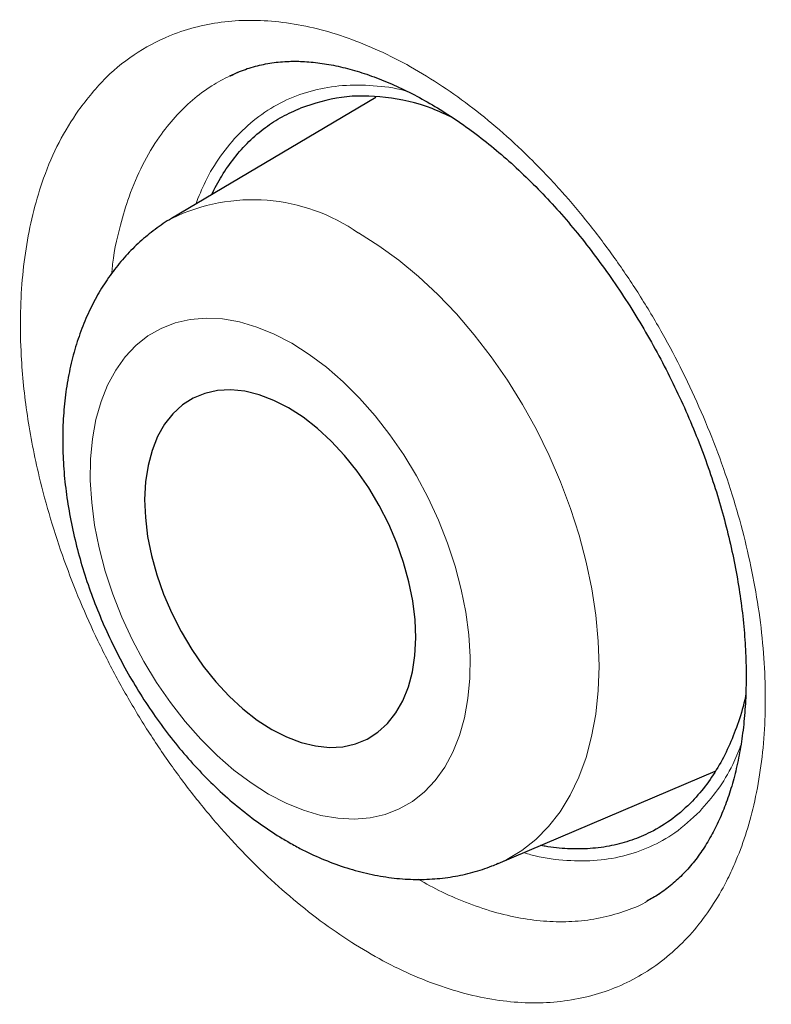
# Model space of a CAD drawing. Header units: millimetres. Extents: x 8 to 947, y 12 to 926.
# Tile 67 of 159: x 885.24 to 887.65, y 304.07 to 307.22. Entities that reach past the tile are written whole.
import ezdxf

# ---------------------------------------------------------------- set-up
doc = ezdxf.new("R2010")
doc.units = ezdxf.units.MM

msp = doc.modelspace()

# ---------------------------------------------------------------- linework, layer by layer
at = {"color": 7, "linetype": 'Continuous', "lineweight": 30}
for p, q in [((885.9125, 307.0418), (885.9145, 307.043)), ((885.9409, 307.0542), (885.9126, 307.0412)), ((886.3801, 306.9726), (885.7262, 306.5853)), ((886.7718, 304.5196), (887.468, 304.8158)), ((887.2501, 304.4002), (887.2893, 304.4224))]:
    msp.add_line(p, q, dxfattribs=at)
at = {"color": 8, "linetype": 'Continuous', "lineweight": 0}
msp.add_line((885.9145, 307.043), (885.9208, 307.0464), dxfattribs=at)
at = {"color": 8, "linetype": 'Continuous', "lineweight": 0, "flags": 128}
for points in [[(886.325, 306.5387), (886.3899, 306.498), (886.4541, 306.4515), (886.5172, 306.3993), (886.5787, 306.3419), (886.6383, 306.2796), (886.6956, 306.2127), (886.7503, 306.1418), (886.8019, 306.0672), (886.8502, 305.9895), (886.8949, 305.909), (886.9356, 305.8264), (886.9722, 305.7421), (887.0044, 305.6568), (887.0319, 305.5708), (887.0547, 305.4848), (887.0725, 305.3993), (887.0853, 305.3149), (887.0929, 305.2321), (887.0954, 305.1513), (887.0927, 305.0732), (887.0848, 304.9982), (887.0718, 304.9268), (887.0538, 304.8594), (887.0308, 304.7964), (887.003, 304.7384), (886.9707, 304.6855), (886.9339, 304.6383), (886.893, 304.5969), (886.8482, 304.5616), (886.7997, 304.5326), (886.7718, 304.5196)], [(886.0366, 304.7422), (886.0928, 304.7129), (886.1489, 304.6901), (886.2043, 304.6738), (886.2586, 304.6643), (886.3113, 304.6616), (886.362, 304.6657), (886.4102, 304.6766), (886.4556, 304.6943), (886.4977, 304.7185), (886.5362, 304.7491), (886.5707, 304.7858), (886.601, 304.8283), (886.6269, 304.8762), (886.648, 304.9291), (886.6642, 304.9866), (886.6753, 305.0481), (886.6814, 305.1132), (886.6822, 305.1813), (886.6779, 305.2518), (886.6684, 305.3241), (886.6538, 305.3975), (886.6343, 305.4716), (886.61, 305.5456), (886.5812, 305.6189), (886.548, 305.6909), (886.5108, 305.7609), (886.4698, 305.8284), (886.4255, 305.8928), (886.3781, 305.9535), (886.3282, 306.0101), (886.2761, 306.0619), (886.2223, 306.1087), (886.1672, 306.15), (886.1113, 306.1854), (886.0551, 306.2147), (885.9991, 306.2376), (885.9437, 306.2539), (885.8894, 306.2634), (885.8367, 306.2661), (885.786, 306.2619), (885.7377, 306.251), (885.6924, 306.2333), (885.6503, 306.2091), (885.6118, 306.1785), (885.5772, 306.1418), (885.5469, 306.0994), (885.5211, 306.0515), (885.5, 305.9986), (885.4838, 305.9411), (885.4726, 305.8795), (885.4666, 305.8145), (885.4657, 305.7464), (885.4701, 305.6759), (885.4795, 305.6036), (885.4941, 305.5301), (885.5136, 305.456), (885.5379, 305.3821), (885.5668, 305.3088), (885.5999, 305.2368), (885.6372, 305.1668), (885.6781, 305.0993), (885.7225, 305.0349), (885.7698, 304.9741), (885.8197, 304.9176), (885.8718, 304.8657), (885.9257, 304.8189), (885.9807, 304.7776), (886.0366, 304.7422)]]:
    msp.add_lwpolyline(points, dxfattribs=at)
at = {"color": 7, "linetype": 'Continuous', "lineweight": 30, "flags": 128}
msp.add_lwpolyline([(886.0473, 304.9489), (886.0943, 304.9249), (886.1411, 304.9071), (886.1871, 304.896), (886.2318, 304.8914), (886.2746, 304.8936), (886.315, 304.9025), (886.3527, 304.9179), (886.387, 304.9398), (886.4177, 304.9678), (886.4444, 305.0016), (886.4667, 305.0408), (886.4845, 305.085), (886.4974, 305.1336), (886.5053, 305.1861), (886.5082, 305.2419), (886.506, 305.3002), (886.4987, 305.3605), (886.4865, 305.422), (886.4694, 305.484), (886.4477, 305.5457), (886.4216, 305.6065), (886.3914, 305.6656), (886.3575, 305.7223), (886.3203, 305.776), (886.2801, 305.8261), (886.2376, 305.8719), (886.1932, 305.9129), (886.1473, 305.9487), (886.1006, 305.9788), (886.0536, 306.0028), (886.0068, 306.0205), (885.9608, 306.0317), (885.9162, 306.0362), (885.8734, 306.034), (885.8329, 306.0252), (885.7953, 306.0097), (885.7609, 305.9879), (885.7302, 305.9599), (885.7035, 305.9261), (885.6812, 305.8869), (885.6635, 305.8427), (885.6506, 305.794), (885.6426, 305.7415), (885.6397, 305.6858), (885.642, 305.6274), (885.6492, 305.5672), (885.6615, 305.5057), (885.6786, 305.4437), (885.7003, 305.3819), (885.7264, 305.3212), (885.7566, 305.2621), (885.7905, 305.2053), (885.8277, 305.1516), (885.8678, 305.1015), (885.9103, 305.0557), (885.9548, 305.0147), (886.0006, 304.979), (886.0473, 304.9489)], dxfattribs=at)
at = {"color": 8, "linetype": 'Continuous', "lineweight": 0}
msp.add_arc((885.986, 306.0535), 0.5918, 55.0595, 116.0022, dxfattribs=at)
at = {"color": 7, "linetype": 'Continuous', "lineweight": 30}
for points, knots in [([(880.6737, 315.8151), (880.6066, 315.8057), (880.47, 315.7865), (880.2668, 315.7501), (880.0634, 315.7077), (879.8623, 315.6594), (879.6641, 315.6053), (879.4691, 315.5455), (879.2776, 315.48), (879.0894, 315.409), (878.9045, 315.3324), (878.7229, 315.2501), (878.5445, 315.1623), (878.3693, 315.0688), (878.1972, 314.9698), (878.0283, 314.8651), (877.8626, 314.7548), (877.7, 314.6388), (877.5407, 314.5173), (877.3848, 314.3903), (877.2325, 314.258), (877.0835, 314.12), (876.9379, 313.9765), (876.7957, 313.8276), (876.6572, 313.6733), (876.5224, 313.5139), (876.3916, 313.3494), (876.2647, 313.18), (876.1421, 313.0058), (876.0237, 312.8271), (875.9097, 312.644), (875.8001, 312.4565), (875.6946, 312.2645), (875.5934, 312.0677), (875.4963, 311.8664), (875.4035, 311.6605), (875.3149, 311.4501), (875.2307, 311.2353), (875.1507, 311.0161), (875.0751, 310.7925), (875.0039, 310.5648), (874.9371, 310.3328), (874.8748, 310.0968), (874.817, 309.8573), (874.7638, 309.614), (874.7152, 309.367), (874.6709, 309.1155), (874.6311, 308.86), (874.5959, 308.6007), (874.5652, 308.3379), (874.5392, 308.0721), (874.5179, 307.8037), (874.5012, 307.5329), (874.4892, 307.2603), (874.4819, 306.986), (874.4793, 306.7105), (874.4813, 306.4319), (874.4878, 306.15), (874.499, 305.8644), (874.5148, 305.5767), (874.5352, 305.2868), (874.5602, 304.9948), (874.5898, 304.7007), (874.624, 304.4044), (874.6628, 304.1061), (874.7063, 303.8056), (874.7543, 303.5031), (874.807, 303.1985), (874.8641, 302.8925), (874.9256, 302.5858), (874.9914, 302.2789), (875.0614, 301.9718), (875.1356, 301.6645), (875.2141, 301.3568), (875.2968, 301.0487), (875.3838, 300.7401), (875.4751, 300.4311), (875.5706, 300.1215), (875.6705, 299.8113), (875.7746, 299.5005), (875.883, 299.1893), (875.9954, 298.8785), (876.1119, 298.5679), (876.2324, 298.2573), (876.3573, 297.9461), (876.4865, 297.6345), (876.6198, 297.3231), (876.7569, 297.0121), (876.8979, 296.702), (877.0424, 296.3933), (877.1902, 296.0864), (877.3412, 295.7816), (877.4952, 295.4792), (877.6524, 295.1789), (877.8131, 294.8799), (877.9776, 294.5819), (878.1454, 294.2855), (878.3165, 293.991), (878.4909, 293.6984), (878.6684, 293.4077), (878.8492, 293.119), (879.0333, 292.8321), (879.2208, 292.5468), (879.4114, 292.2635), (879.6048, 291.9829), (879.8005, 291.7057), (879.9991, 291.4308), (880.2006, 291.1584), (880.4049, 290.8886), (880.6111, 290.6226), (880.8193, 290.3604), (881.0294, 290.1018), (881.2415, 289.8469), (881.4557, 289.5957), (881.6719, 289.3479), (881.8902, 289.1038), (882.1106, 288.8631), (882.3332, 288.6258), (882.5571, 288.393), (882.7822, 288.1646), (883.0086, 287.9406), (883.2369, 287.7203), (883.4668, 287.504), (883.6975, 287.2926), (883.9288, 287.0861), (884.1612, 286.8841), (884.3948, 286.6865), (884.6295, 286.4935), (884.8649, 286.3052), (885.1012, 286.1217), (885.3382, 285.943), (885.5759, 285.7692), (885.8139, 285.6004), (886.052, 285.437), (886.2901, 285.279), (886.5282, 285.1263), (886.7664, 284.9792), (886.9526, 284.8673), (887.0594, 284.8063), (887.0867, 284.7907)], [0, 0, 0, 0, 0.007066, 0.014363, 0.021675, 0.029004, 0.036327, 0.043607, 0.050862, 0.058095, 0.065312, 0.072516, 0.079712, 0.086905, 0.094098, 0.101296, 0.108502, 0.115722, 0.122961, 0.130181, 0.137415, 0.144672, 0.151949, 0.159242, 0.166547, 0.173859, 0.181175, 0.18849, 0.1958, 0.2031, 0.210386, 0.21765, 0.224927, 0.232208, 0.239496, 0.246792, 0.254096, 0.261408, 0.268729, 0.276058, 0.283395, 0.290742, 0.298097, 0.305463, 0.312785, 0.320144, 0.32753, 0.334938, 0.342358, 0.349785, 0.357208, 0.364621, 0.372014, 0.379382, 0.386718, 0.394015, 0.401268, 0.408644, 0.416009, 0.42337, 0.430732, 0.438095, 0.445462, 0.452836, 0.460218, 0.467612, 0.475019, 0.482442, 0.489879, 0.497295, 0.504681, 0.512048, 0.519401, 0.526744, 0.53408, 0.541413, 0.548748, 0.556087, 0.563433, 0.570792, 0.578166, 0.585541, 0.592879, 0.60025, 0.607647, 0.615064, 0.622495, 0.629932, 0.637368, 0.644795, 0.652206, 0.659594, 0.666953, 0.674277, 0.681625, 0.688996, 0.696361, 0.703724, 0.711089, 0.71846, 0.725829, 0.73321, 0.740619, 0.748041, 0.755459, 0.762851, 0.770224, 0.777671, 0.785094, 0.792496, 0.79988, 0.807252, 0.814615, 0.821972, 0.829328, 0.836687, 0.844051, 0.851425, 0.858816, 0.866131, 0.873461, 0.880813, 0.888169, 0.895506, 0.902808, 0.910099, 0.91742, 0.92473, 0.932032, 0.939331, 0.946631, 0.953935, 0.961229, 0.968505, 0.975767, 0.983018, 0.990265, 0.997506, 1, 1, 1, 1]), ([(881.7335, 314.4733), (881.6143, 314.471), (881.3687, 314.4663), (881.0058, 314.434), (880.6432, 314.3826), (880.296, 314.312), (879.964, 314.2242), (879.6469, 314.1204), (879.3386, 313.9991), (879.0395, 313.8605), (878.744, 313.7014), (878.4531, 313.5209), (878.1681, 313.318), (877.895, 313.0964), (877.6341, 312.8565), (877.3857, 312.5986), (877.1547, 312.3282), (876.9406, 312.0468), (876.7427, 311.756), (876.557, 311.4505), (876.3838, 311.1306), (876.2201, 310.79), (876.0668, 310.4281), (875.9253, 310.0443), (875.7986, 309.6464), (875.687, 309.2347), (875.5905, 308.8098), (875.5109, 308.3807), (875.4473, 307.9487), (875.3987, 307.5151), (875.3639, 307.0718), (875.3431, 306.6194), (875.336, 306.1491), (875.3437, 305.6608), (875.3671, 305.1548), (875.4062, 304.641), (875.4609, 304.1202), (875.531, 303.5931), (875.6149, 303.0706), (875.7114, 302.5537), (875.8196, 302.0433), (875.941, 301.5297), (876.0756, 301.0137), (876.2263, 300.4853), (876.3937, 299.945), (876.5786, 299.3936), (876.7775, 298.8423), (876.9901, 298.2917), (877.2162, 297.7426), (877.4508, 297.2063), (877.6928, 296.6831), (877.9412, 296.1736), (878.2003, 295.668), (878.47, 295.1669), (878.7555, 294.6608), (879.0571, 294.1508), (879.3753, 293.638), (879.7038, 293.133), (880.042, 292.6365), (880.3895, 292.149), (880.7392, 291.6805), (881.0898, 291.2308), (881.4406, 290.7997), (881.798, 290.379), (882.1616, 289.9691), (882.5385, 289.5625), (882.9285, 289.1604), (883.3315, 288.7642), (883.7395, 288.3825), (884.1518, 288.0155), (884.5679, 287.6639), (884.9793, 287.3345), (885.3852, 287.0267), (885.7851, 286.7397), (886.1863, 286.468), (886.5885, 286.2117), (886.9993, 285.9663), (887.4183, 285.7333), (887.8448, 285.5142), (888.2702, 285.3138), (888.6939, 285.1323), (889.1152, 284.9701), (889.5258, 284.8299), (889.9252, 284.7109), (890.3131, 284.6117), (890.6971, 284.5303), (891.0767, 284.4666), (891.459, 284.4199), (891.8431, 284.3915), (892.2282, 284.3827), (892.6062, 284.3942), (892.9767, 284.4258), (893.3392, 284.4776), (893.6864, 284.5481), (894.0184, 284.6359), (894.3355, 284.7397), (894.6438, 284.8609), (894.9429, 284.9996), (895.2384, 285.1587), (895.5293, 285.3392), (895.8143, 285.5421), (896.0874, 285.7637), (896.3484, 286.0036), (896.5966, 286.2616), (896.8279, 286.5316), (897.041, 286.8143), (897.1793, 287.0102), (897.2445, 287.1178), (897.2479, 287.1234)], [0, 0, 0, 0, 0.009208, 0.018982, 0.028757, 0.038531, 0.047747, 0.056963, 0.066179, 0.075395, 0.08461, 0.094385, 0.104159, 0.113933, 0.123708, 0.133482, 0.143257, 0.152472, 0.161688, 0.170904, 0.18012, 0.189336, 0.19911, 0.208885, 0.218659, 0.228433, 0.238208, 0.247982, 0.257198, 0.266414, 0.27563, 0.284846, 0.294061, 0.303836, 0.31361, 0.323384, 0.333159, 0.342933, 0.352708, 0.361923, 0.371139, 0.380355, 0.389571, 0.398787, 0.408561, 0.418336, 0.42811, 0.437884, 0.447659, 0.457433, 0.466649, 0.475865, 0.485081, 0.494297, 0.503512, 0.513287, 0.523061, 0.532835, 0.54261, 0.552384, 0.562159, 0.571374, 0.58059, 0.589806, 0.599022, 0.608238, 0.618012, 0.627787, 0.637561, 0.647335, 0.65711, 0.666884, 0.6761, 0.685316, 0.694532, 0.703748, 0.712963, 0.722738, 0.732512, 0.742286, 0.752061, 0.761835, 0.77161, 0.780825, 0.790041, 0.799257, 0.808473, 0.817689, 0.827463, 0.837238, 0.847012, 0.856786, 0.866561, 0.876335, 0.885551, 0.894767, 0.903983, 0.913199, 0.922414, 0.932189, 0.941963, 0.951737, 0.961512, 0.971286, 0.98106, 0.990276, 0.999492, 1, 1, 1, 1]), ([(881.4387, 314.465), (881.467, 314.4665), (881.5618, 314.4716), (881.7255, 314.4741), (881.9296, 314.4728), (882.1358, 314.4652), (882.3438, 314.4519), (882.5537, 314.4327), (882.7654, 314.4078), (882.9787, 314.377), (883.1936, 314.3405), (883.41, 314.2982), (883.6278, 314.2501), (883.847, 314.1963), (884.0675, 314.1368), (884.2891, 314.0715), (884.5119, 314.0006), (884.7357, 313.924), (884.9604, 313.8418), (885.1859, 313.754), (885.4123, 313.6606), (885.6392, 313.5617), (885.8668, 313.4573), (886.0949, 313.3474), (886.3234, 313.2321), (886.5522, 313.1115), (886.7812, 312.9855), (887.0104, 312.8542), (887.2396, 312.7176), (887.4687, 312.5759), (887.6977, 312.4291), (887.9265, 312.2771), (888.155, 312.1202), (888.3831, 311.9583), (888.6106, 311.7914), (888.8376, 311.6198), (889.0639, 311.4434), (889.2894, 311.2622), (889.5141, 311.0765), (889.7378, 310.8861), (889.9605, 310.6913), (890.182, 310.4921), (890.4023, 310.2885), (890.6214, 310.0807), (890.839, 309.8687), (891.0551, 309.6527), (891.2697, 309.4326), (891.4827, 309.2086), (891.6938, 308.9807), (891.9032, 308.7491), (892.1107, 308.5139), (892.3162, 308.2751), (892.5196, 308.0328), (892.7209, 307.7871), (892.9199, 307.5382), (893.1166, 307.2861), (893.311, 307.0309), (893.5028, 306.7727), (893.6922, 306.5117), (893.8789, 306.2479), (894.063, 305.9814), (894.2442, 305.7123), (894.4227, 305.4408), (894.5982, 305.1669), (894.7708, 304.8908), (894.9403, 304.6125), (895.1067, 304.3322), (895.27, 304.05), (895.43, 303.7659), (895.5867, 303.4802), (895.7401, 303.1929), (895.89, 302.9042), (896.0364, 302.614), (896.1793, 302.3227), (896.3186, 302.0302), (896.4543, 301.7367), (896.5862, 301.4423), (896.7144, 301.1471), (896.8388, 300.8513), (896.9594, 300.5549), (897.076, 300.2581), (897.1887, 299.961), (897.2974, 299.6637), (897.4021, 299.3664), (897.5027, 299.069), (897.5992, 298.7719), (897.6915, 298.475), (897.7796, 298.1785), (897.8636, 297.8825), (897.9433, 297.5871), (898.0187, 297.2925), (898.0898, 296.9988), (898.1565, 296.706), (898.2189, 296.4144), (898.277, 296.1239), (898.3306, 295.8348), (898.3798, 295.5471), (898.4245, 295.261), (898.4648, 294.9765), (898.5007, 294.6938), (898.532, 294.413), (898.5589, 294.1343), (898.5812, 293.8576), (898.5991, 293.5831), (898.6124, 293.311), (898.6212, 293.0413), (898.6255, 292.7742), (898.6253, 292.5097), (898.6206, 292.248), (898.6114, 291.9891), (898.5976, 291.7331), (898.5794, 291.4803), (898.5567, 291.2305), (898.5296, 290.9841), (898.498, 290.7409), (898.4619, 290.5012), (898.4214, 290.2651), (898.3765, 290.0325), (898.3273, 289.8037), (898.2736, 289.5786), (898.2157, 289.3575), (898.1534, 289.1403), (898.0868, 288.9271), (898.0159, 288.718), (897.9409, 288.5132), (897.8616, 288.3126), (897.7781, 288.1163), (897.6905, 287.9245), (897.5988, 287.7372), (897.5031, 287.5543), (897.4031, 287.3764), (897.3169, 287.2311), (897.2627, 287.147), (897.2446, 287.1189)], [0, 0, 0, 0, 0.003294, 0.011029, 0.01876, 0.026486, 0.034207, 0.041924, 0.049637, 0.057346, 0.065052, 0.072755, 0.080456, 0.088154, 0.09585, 0.103544, 0.111237, 0.118928, 0.126619, 0.134308, 0.141997, 0.149686, 0.157374, 0.165061, 0.172749, 0.180436, 0.188124, 0.195812, 0.203499, 0.211188, 0.218876, 0.226565, 0.234254, 0.241943, 0.249633, 0.257324, 0.265015, 0.272706, 0.280398, 0.28809, 0.295783, 0.303476, 0.31117, 0.318864, 0.326559, 0.334254, 0.34195, 0.349646, 0.357342, 0.365039, 0.372736, 0.380433, 0.388131, 0.395829, 0.403528, 0.411226, 0.418925, 0.426624, 0.434324, 0.442023, 0.449723, 0.457423, 0.465123, 0.472823, 0.480523, 0.488223, 0.495923, 0.503623, 0.511324, 0.519024, 0.526724, 0.534424, 0.542124, 0.549824, 0.557524, 0.565224, 0.572923, 0.580622, 0.588322, 0.59602, 0.603719, 0.611417, 0.619115, 0.626813, 0.63451, 0.642207, 0.649904, 0.6576, 0.665296, 0.672992, 0.680686, 0.688381, 0.696075, 0.703769, 0.711462, 0.719154, 0.726846, 0.734538, 0.742229, 0.749919, 0.757609, 0.765299, 0.772988, 0.780676, 0.788365, 0.796052, 0.803739, 0.811426, 0.819113, 0.826799, 0.834486, 0.842172, 0.849858, 0.857544, 0.865231, 0.872917, 0.880604, 0.888292, 0.895981, 0.903671, 0.911362, 0.919054, 0.926748, 0.934444, 0.942142, 0.949843, 0.957547, 0.965254, 0.972965, 0.980679, 0.988398, 0.996121, 1, 1, 1, 1]), ([(881.1906, 314.2177), (881.183, 314.2168), (881.1093, 314.2085), (880.9715, 314.1871), (880.7776, 314.1531), (880.5864, 314.1127), (880.3978, 314.0665), (880.212, 314.0144), (880.0289, 313.9566), (879.8487, 313.893), (879.6715, 313.8236), (879.4972, 313.7485), (879.326, 313.6678), (879.1579, 313.5814), (878.993, 313.4894), (878.8313, 313.3918), (878.673, 313.2886), (878.518, 313.18), (878.3664, 313.0659), (878.2183, 312.9464), (878.0738, 312.8215), (877.9328, 312.6913), (877.7955, 312.5558), (877.6619, 312.4151), (877.5321, 312.2692), (877.406, 312.1181), (877.2839, 311.962), (877.1656, 311.8009), (877.0513, 311.6348), (876.941, 311.4638), (876.8348, 311.288), (876.7327, 311.1075), (876.6348, 310.9223), (876.541, 310.7324), (876.4515, 310.5381), (876.3663, 310.3393), (876.2854, 310.1361), (876.2089, 309.9287), (876.1367, 309.717), (876.069, 309.5013), (876.0057, 309.2816), (875.9468, 309.0579), (875.8925, 308.8304), (875.8427, 308.5992), (875.7974, 308.3644), (875.7567, 308.126), (875.7205, 307.8841), (875.689, 307.639), (875.662, 307.3906), (875.6396, 307.1391), (875.6218, 306.8845), (875.6086, 306.627), (875.6, 306.3667), (875.5961, 306.1036), (875.5967, 305.838), (875.602, 305.5698), (875.6119, 305.2992), (875.6264, 305.0264), (875.6454, 304.7513), (875.6691, 304.4742), (875.6973, 304.1951), (875.73, 303.9142), (875.7673, 303.6315), (875.8092, 303.3472), (875.8555, 303.0614), (875.9063, 302.7742), (875.9616, 302.4857), (876.0213, 302.196), (876.0854, 301.9053), (876.1539, 301.6136), (876.2268, 301.3211), (876.3039, 301.0278), (876.3854, 300.734), (876.4712, 300.4397), (876.5611, 300.145), (876.6553, 299.85), (876.7536, 299.555), (876.856, 299.2599), (876.9625, 298.9649), (877.073, 298.6701), (877.1875, 298.3756), (877.306, 298.0816), (877.4283, 297.7882), (877.5544, 297.4955), (877.6844, 297.2035), (877.8181, 296.9124), (877.9554, 296.6224), (878.0964, 296.3335), (878.241, 296.0459), (878.3891, 295.7596), (878.5406, 295.4749), (878.6956, 295.1917), (878.8538, 294.9102), (879.0154, 294.6305), (879.1801, 294.3528), (879.348, 294.0771), (879.519, 293.8036), (879.693, 293.5323), (879.8699, 293.2634), (880.0497, 292.9969), (880.2323, 292.7331), (880.4176, 292.4719), (880.6056, 292.2135), (880.7961, 291.958), (880.9892, 291.7055), (881.1846, 291.456), (881.3825, 291.2098), (881.5826, 290.9668), (881.7849, 290.7272), (881.9893, 290.4912), (882.1957, 290.2586), (882.4041, 290.0298), (882.6144, 289.8047), (882.8265, 289.5834), (883.0403, 289.3661), (883.2557, 289.1528), (883.4726, 288.9436), (883.691, 288.7386), (883.9108, 288.5379), (884.1319, 288.3416), (884.3541, 288.1496), (884.5775, 287.9622), (884.8019, 287.7794), (885.0272, 287.6012), (885.2534, 287.4278), (885.4803, 287.2591), (885.7079, 287.0954), (885.9361, 286.9365), (886.1647, 286.7827), (886.3938, 286.6339), (886.6232, 286.4904), (886.8226, 286.37), (886.9454, 286.2985), (886.9917, 286.2716)], [0, 0, 0, 0, 0.000873, 0.008546, 0.016215, 0.023878, 0.031537, 0.03919, 0.046839, 0.054483, 0.062124, 0.069761, 0.077396, 0.085029, 0.092661, 0.100291, 0.107922, 0.115554, 0.123186, 0.130821, 0.138458, 0.146099, 0.153743, 0.161391, 0.169044, 0.176701, 0.184364, 0.192032, 0.199705, 0.207383, 0.215067, 0.222755, 0.230448, 0.238146, 0.245848, 0.253554, 0.261264, 0.268978, 0.276695, 0.284414, 0.292136, 0.299861, 0.307587, 0.315315, 0.323044, 0.330775, 0.338507, 0.346239, 0.353973, 0.361706, 0.36944, 0.377174, 0.384909, 0.392643, 0.400377, 0.408111, 0.415845, 0.423578, 0.431311, 0.439044, 0.446776, 0.454508, 0.462239, 0.46997, 0.4777, 0.48543, 0.493159, 0.500888, 0.508616, 0.516344, 0.524071, 0.531798, 0.539525, 0.547251, 0.554976, 0.562702, 0.570426, 0.578151, 0.585875, 0.593599, 0.601323, 0.609046, 0.616769, 0.624492, 0.632214, 0.639937, 0.647659, 0.655381, 0.663103, 0.670825, 0.678547, 0.686268, 0.69399, 0.701712, 0.709433, 0.717155, 0.724877, 0.732599, 0.74032, 0.748042, 0.755765, 0.763487, 0.771209, 0.778932, 0.786655, 0.794378, 0.802101, 0.809825, 0.817549, 0.825274, 0.832998, 0.840723, 0.848449, 0.856175, 0.863901, 0.871628, 0.879355, 0.887083, 0.894811, 0.902539, 0.910269, 0.917998, 0.925729, 0.933459, 0.941191, 0.948922, 0.956655, 0.964388, 0.972121, 0.979855, 0.987589, 0.995324, 1, 1, 1, 1]), ([(885.9152, 307.0421), (885.9246, 307.0467), (885.9498, 307.0593), (885.9938, 307.0733), (886.0465, 307.0844), (886.0992, 307.0891), (886.1528, 307.0885), (886.2078, 307.0828), (886.2665, 307.0718), (886.3275, 307.0553), (886.3903, 307.0333), (886.4547, 307.0059), (886.5202, 306.9731), (886.5863, 306.9349), (886.6524, 306.8916), (886.7181, 306.8434), (886.7828, 306.7907), (886.8461, 306.7336), (886.9078, 306.6726), (886.968, 306.6074), (887.027, 306.538), (887.0847, 306.4642), (887.1406, 306.3865), (887.1943, 306.3053), (887.2453, 306.2213), (887.2934, 306.1349), (887.3382, 306.0467), (887.3793, 305.9573), (887.4166, 305.8673), (887.4497, 305.7771), (887.4787, 305.6874), (887.5036, 305.5979), (887.5245, 305.5089), (887.5413, 305.4203), (887.554, 305.3327), (887.5625, 305.2465), (887.5668, 305.1625), (887.5669, 305.0809), (887.5629, 305.0026), (887.555, 304.9278), (887.5432, 304.857), (887.5277, 304.7906), (887.5089, 304.729), (887.4868, 304.672), (887.4615, 304.6193), (887.433, 304.5707), (887.4013, 304.5264), (887.3664, 304.4864), (887.3283, 304.451), (887.2892, 304.4214), (887.2616, 304.4062), (887.2487, 304.3992)], [0, 0, 0, 0, 0.014064, 0.037637, 0.060816, 0.083273, 0.102623, 0.123164, 0.143613, 0.164046, 0.184503, 0.205003, 0.225535, 0.246067, 0.266541, 0.28691, 0.307126, 0.327153, 0.347014, 0.3667, 0.386764, 0.407034, 0.427477, 0.448048, 0.468701, 0.489385, 0.510036, 0.530606, 0.551057, 0.57136, 0.591495, 0.611498, 0.631618, 0.651834, 0.672124, 0.692464, 0.712822, 0.733154, 0.753428, 0.773617, 0.793705, 0.813688, 0.833581, 0.853401, 0.87342, 0.893853, 0.91469, 0.936011, 0.957896, 0.980401, 1, 1, 1, 1]), ([(886.627, 306.9073), (886.605, 306.9178), (886.532, 306.9526), (886.4109, 306.9768), (886.2673, 306.9805), (886.1823, 306.9528), (886.1395, 306.9388)], [0, 0, 0, 0, 0.125336, 0.415864, 0.705404, 1, 1, 1, 1]), ([(885.854, 306.6609), (885.8645, 306.6814), (885.8863, 306.7239), (885.9266, 306.7807), (885.9732, 306.8329), (886.0248, 306.8767), (886.08, 306.9129), (886.1196, 306.9302), (886.1395, 306.9388)], [0, 0, 0, 0, 0.15607, 0.32424, 0.496066, 0.669157, 0.834021, 1, 1, 1, 1]), ([(885.7267, 306.5855), (885.7265, 306.5854), (885.7076, 306.5755), (885.673, 306.5506), (885.6236, 306.511), (885.5786, 306.4658), (885.5376, 306.4162), (885.5009, 306.362), (885.4685, 306.3034), (885.4407, 306.2407), (885.4176, 306.174), (885.3995, 306.1036), (885.3865, 306.0298), (885.3787, 305.9531), (885.3763, 305.8741), (885.3791, 305.7934), (885.3872, 305.7115), (885.4003, 305.6289), (885.4183, 305.5463), (885.4411, 305.464), (885.4685, 305.3824), (885.5002, 305.3019), (885.5361, 305.223), (885.576, 305.1458), (885.6197, 305.071), (885.6671, 304.9987), (885.7179, 304.9294), (885.772, 304.8634), (885.8292, 304.8011), (885.8892, 304.7428), (885.952, 304.689), (886.0159, 304.6411), (886.0651, 304.609), (886.0925, 304.593), (886.0984, 304.5896)], [0, 0, 0, 0, 0.000364, 0.030055, 0.059724, 0.089518, 0.119577, 0.150029, 0.180985, 0.212521, 0.244673, 0.277424, 0.310704, 0.344404, 0.378391, 0.412541, 0.446737, 0.480902, 0.515003, 0.549028, 0.582984, 0.616886, 0.650758, 0.684626, 0.718519, 0.752457, 0.786472, 0.820592, 0.85484, 0.889236, 0.923785, 0.958474, 0.991018, 1, 1, 1, 1]), ([(887.5651, 305.0591), (887.5648, 305.0574), (887.5593, 305.0271), (887.5427, 304.9739), (887.5152, 304.9003), (887.4813, 304.8336), (887.4414, 304.7726), (887.3921, 304.7144), (887.3324, 304.6617), (887.2666, 304.621), (887.2006, 304.593), (887.1359, 304.5755), (887.0673, 304.566), (886.9958, 304.566), (886.9427, 304.5703), (886.9135, 304.5769), (886.9089, 304.5779)], [0, 0, 0, 0, 0.004873, 0.084766, 0.161852, 0.239474, 0.318783, 0.398676, 0.496068, 0.594546, 0.671633, 0.749254, 0.828563, 0.908456, 0.985543, 1, 1, 1, 1]), ([(886.0984, 304.5896), (886.1113, 304.5823), (886.1471, 304.5622), (886.2071, 304.5341), (886.2783, 304.5072), (886.3498, 304.4872), (886.4211, 304.4741), (886.4913, 304.468), (886.5601, 304.4689), (886.6269, 304.4763), (886.691, 304.4907), (886.7393, 304.5054), (886.7652, 304.5173), (886.7715, 304.5202)], [0, 0, 0, 0, 0.060504, 0.167486, 0.274041, 0.379286, 0.482764, 0.584171, 0.683408, 0.780567, 0.875892, 0.969726, 1, 1, 1, 1])]:
    msp.add_open_spline(points, degree=3, knots=knots, dxfattribs=at)
at = {"color": 8, "linetype": 'Continuous', "lineweight": 0}
for points, knots in [([(887.0005, 313.8069), (886.8552, 313.8891), (886.5647, 314.0534), (886.1281, 314.2776), (885.6913, 314.4853), (885.2548, 314.6746), (884.8205, 314.8451), (884.3877, 314.9968), (883.957, 315.1294), (883.5254, 315.2436), (883.0948, 315.338), (882.666, 315.4121), (882.2429, 315.4647), (881.8405, 315.4948), (881.4585, 315.5047), (881.0964, 315.497), (880.7406, 315.4721), (880.3996, 315.4311), (880.0733, 315.3754), (879.7479, 315.3034), (879.417, 315.2115), (879.0818, 315.0975), (878.756, 314.9651), (878.4424, 314.8155), (878.141, 314.6492), (877.8519, 314.4668), (877.5731, 314.2674), (877.3064, 314.0524), (877.0518, 313.8223), (876.8223, 313.5909), (876.6149, 313.36), (876.4279, 313.1324), (876.2487, 312.8939), (876.0776, 312.6447), (875.9146, 312.385), (875.748, 312.0939), (875.5804, 311.7685), (875.4151, 311.4059), (875.2635, 311.0291), (875.127, 310.6414), (875.0053, 310.2436), (874.898, 309.8365), (874.8044, 309.4177), (874.725, 308.9898), (874.6596, 308.5536), (874.6062, 308.0947), (874.5664, 307.61), (874.5418, 307.099), (874.5343, 306.6035), (874.5411, 306.1258), (874.5596, 305.6679), (874.5898, 305.21), (874.6309, 304.7529), (874.6825, 304.2972), (874.7405, 303.8696), (874.8025, 303.4717), (874.8778, 303.0357), (874.9768, 302.5275), (875.1053, 301.946), (875.2426, 301.3901), (875.3859, 300.861), (875.5327, 300.3595), (875.6886, 299.8636), (875.8531, 299.3738), (876.0253, 298.8906), (876.1945, 298.4418), (876.3582, 298.0279), (876.5429, 297.5796), (876.7662, 297.0635), (877.033, 296.4814), (877.2991, 295.9317), (877.562, 295.4146), (877.8196, 294.9296), (878.0825, 294.4553), (878.3503, 293.9917), (878.6222, 293.5391), (878.8818, 293.1233), (879.1272, 292.7434), (879.3964, 292.3389), (879.7123, 291.8811), (880.0782, 291.3738), (880.4528, 290.8765), (880.8225, 290.4066), (881.186, 289.9634), (881.542, 289.5461), (881.9038, 289.1386), (882.2622, 288.7508), (882.6167, 288.3823), (882.9898, 288.0092), (883.3909, 287.6251), (883.8204, 287.2333), (884.2541, 286.8569), (884.6764, 286.5089), (885.0864, 286.1879), (885.4834, 285.8924), (885.882, 285.6109), (886.2726, 285.3502), (886.6545, 285.1085), (886.9031, 284.9624), (887.0274, 284.8893)], [0, 0, 0, 0, 0.011107, 0.022214, 0.033414, 0.044622, 0.055829, 0.06703, 0.078333, 0.089635, 0.101209, 0.11279, 0.124372, 0.135945, 0.146333, 0.156726, 0.167119, 0.177506, 0.187174, 0.196842, 0.207746, 0.218656, 0.229565, 0.240469, 0.251127, 0.261791, 0.272455, 0.283113, 0.293611, 0.304108, 0.312917, 0.321728, 0.330537, 0.339383, 0.348232, 0.357078, 0.368027, 0.378982, 0.389938, 0.400886, 0.41159, 0.422299, 0.433008, 0.443712, 0.454253, 0.464795, 0.476406, 0.488021, 0.499631, 0.509515, 0.519401, 0.529285, 0.538779, 0.548276, 0.557771, 0.565252, 0.572733, 0.584399, 0.59607, 0.607737, 0.617668, 0.627602, 0.637534, 0.647076, 0.656619, 0.666161, 0.67368, 0.681198, 0.692837, 0.70448, 0.716119, 0.726025, 0.735932, 0.745838, 0.755352, 0.764867, 0.774381, 0.781877, 0.789372, 0.800745, 0.812125, 0.823504, 0.834877, 0.845071, 0.855269, 0.865468, 0.875661, 0.885143, 0.894624, 0.906002, 0.917388, 0.928773, 0.940151, 0.95036, 0.960574, 0.970788, 0.980996, 0.990498, 1, 1, 1, 1]), ([(887.2806, 314.1604), (887.4225, 314.0768), (887.7064, 313.9097), (888.1324, 313.6376), (888.558, 313.3502), (888.9815, 313.0473), (889.4017, 312.7301), (889.8188, 312.3987), (890.2337, 312.0523), (890.6452, 311.692), (891.0524, 311.3184), (891.4598, 310.9274), (891.8674, 310.5179), (892.2749, 310.0895), (892.6769, 309.6474), (893.0658, 309.2003), (893.441, 308.7503), (893.803, 308.298), (894.1583, 307.8354), (894.503, 307.3682), (894.8363, 306.8975), (895.146, 306.4426), (895.4361, 305.9996), (895.7078, 305.5696), (895.9729, 305.1341), (896.2235, 304.7065), (896.4599, 304.288), (896.7078, 303.8333), (896.9715, 303.3282), (897.2481, 302.7714), (897.513, 302.2098), (897.7613, 301.6541), (897.9932, 301.1062), (898.2093, 300.566), (898.4137, 300.0239), (898.6041, 299.4863), (898.7804, 298.9542), (898.9473, 298.4137), (899.1053, 297.8594), (899.2532, 297.2915), (899.3865, 296.7254), (899.503, 296.172), (899.6033, 295.6325), (899.6883, 295.1065), (899.7597, 294.5847), (899.8168, 294.073), (899.8599, 293.5725), (899.8899, 293.0755), (899.9064, 292.5775), (899.9084, 292.0789), (899.8957, 291.5883), (899.8684, 291.1078), (899.8267, 290.6389), (899.7709, 290.181), (899.7009, 289.733), (899.6168, 289.2963), (899.5189, 288.8717), (899.4141, 288.4845), (899.305, 288.1321), (899.1942, 287.8122), (899.0742, 287.5008), (898.9515, 287.2138), (898.828, 286.95), (898.705, 286.708), (898.5756, 286.4728), (898.4423, 286.2487), (898.3057, 286.0353), (898.166, 285.8324), (898.021, 285.636), (897.8689, 285.4442), (897.7099, 285.2574), (897.5325, 285.0638), (897.3369, 284.8674), (897.1298, 284.6759), (896.9881, 284.5594), (896.9209, 284.5042)], [0, 0, 0, 0, 0.014821, 0.029643, 0.044533, 0.059423, 0.074172, 0.08892, 0.103735, 0.11855, 0.133292, 0.14805, 0.163355, 0.17866, 0.194041, 0.209422, 0.223979, 0.238537, 0.253158, 0.267779, 0.281934, 0.296103, 0.308629, 0.321155, 0.333721, 0.346288, 0.357746, 0.369213, 0.384546, 0.399879, 0.415287, 0.430695, 0.445276, 0.459858, 0.474502, 0.489147, 0.503325, 0.517518, 0.532906, 0.548294, 0.563758, 0.579222, 0.593858, 0.608494, 0.623194, 0.637894, 0.652125, 0.666371, 0.681309, 0.696247, 0.711255, 0.726263, 0.741099, 0.755935, 0.770838, 0.785741, 0.80056, 0.815396, 0.827538, 0.839681, 0.851861, 0.86404, 0.87435, 0.884659, 0.894992, 0.905324, 0.915103, 0.924882, 0.934681, 0.944479, 0.95459, 0.964706, 0.976873, 0.98904, 1, 1, 1, 1]), ([(887.0274, 284.8893), (887.1679, 284.8099), (887.449, 284.6509), (887.8707, 284.434), (888.2919, 284.2332), (888.7131, 284.0499), (889.1329, 283.8841), (889.5516, 283.7361), (889.9679, 283.6064), (890.3536, 283.5026), (890.7087, 283.4207), (891.0256, 283.3588), (891.3318, 283.3095), (891.6273, 283.2719), (891.92, 283.2447), (892.2, 283.2286), (892.4672, 283.2224), (892.722, 283.2248), (892.974, 283.2357), (893.2233, 283.2549), (893.4696, 283.2827), (893.7129, 283.3188), (893.9528, 283.3634), (894.2038, 283.4197), (894.4646, 283.4894), (894.7275, 283.5725), (894.9786, 283.6642), (895.2182, 283.7635), (895.4529, 283.8729), (895.6745, 283.9882), (895.8835, 284.1082), (896.0804, 284.232), (896.2727, 284.3637), (896.4605, 284.5034), (896.6435, 284.651), (896.8218, 284.8064), (896.9951, 284.9696), (897.1739, 285.151), (897.3567, 285.3522), (897.5375, 285.5694), (897.7067, 285.7905), (897.8648, 286.0146), (898.0162, 286.2473), (898.1558, 286.4804), (898.2842, 286.7128), (898.4023, 286.9434), (898.5144, 287.1808), (898.6207, 287.4249), (898.721, 287.6755), (898.8153, 287.9326), (898.9034, 288.196), (898.9905, 288.4821), (899.0751, 288.7923), (899.1535, 289.1192), (899.2217, 289.4448), (899.2805, 289.7684), (899.3316, 290.0984), (899.3735, 290.4233), (899.407, 290.7419), (899.4329, 291.0536), (899.4523, 291.3699), (899.4654, 291.6909), (899.4719, 292.0162), (899.4718, 292.3459), (899.4652, 292.6796), (899.4494, 293.0832), (899.4192, 293.5592), (899.3692, 294.1007), (899.3048, 294.6395), (899.2268, 295.1753), (899.1341, 295.7169), (899.0299, 296.2474), (898.9161, 296.7648), (898.7939, 297.2689), (898.6596, 297.7758), (898.5063, 298.3094), (898.3322, 298.8689), (898.1388, 299.4437), (897.9348, 300.0087), (897.7212, 300.5638), (897.4945, 301.1185), (897.2623, 301.6553), (897.0263, 302.173), (896.7876, 302.672), (896.539, 303.1685), (896.3103, 303.605), (896.1055, 303.9818), (895.9274, 304.3003), (895.7453, 304.6169), (895.5589, 304.932), (895.3685, 305.2453), (895.1741, 305.5567), (894.9759, 305.8656), (894.7247, 306.2471), (894.4168, 306.6981), (894.0548, 307.2052), (893.6902, 307.6941), (893.3237, 308.1653), (892.9491, 308.6269), (892.5784, 309.0646), (892.2131, 309.4783), (891.8539, 309.8693), (891.4892, 310.2502), (891.1014, 310.639), (890.6904, 311.0329), (890.2634, 311.4225), (889.8396, 311.7906), (889.4193, 312.1381), (888.9955, 312.4711), (888.5816, 312.7795), (888.1788, 313.064), (887.7872, 313.3259), (887.3944, 313.5753), (887.1318, 313.7297), (887.0005, 313.8069)], [0, 0, 0, 0, 0.010746, 0.021492, 0.032291, 0.04309, 0.053955, 0.064821, 0.075738, 0.086656, 0.095391, 0.104132, 0.112225, 0.120318, 0.128433, 0.136547, 0.143844, 0.151142, 0.158455, 0.165767, 0.173103, 0.180438, 0.187789, 0.195139, 0.20384, 0.212547, 0.220606, 0.228666, 0.236745, 0.244825, 0.252089, 0.259353, 0.266632, 0.273911, 0.28121, 0.28851, 0.295824, 0.303138, 0.311824, 0.320516, 0.328561, 0.336606, 0.344671, 0.352737, 0.359988, 0.367239, 0.374506, 0.381772, 0.389059, 0.396346, 0.403648, 0.410951, 0.419622, 0.428299, 0.436331, 0.444363, 0.452415, 0.460467, 0.467706, 0.474945, 0.482199, 0.489453, 0.496728, 0.504002, 0.511292, 0.518582, 0.530158, 0.541749, 0.552744, 0.563739, 0.574786, 0.585834, 0.595882, 0.60593, 0.616019, 0.626108, 0.637642, 0.649192, 0.660149, 0.671105, 0.682114, 0.693122, 0.703135, 0.713148, 0.7232, 0.733252, 0.739826, 0.746399, 0.752984, 0.759569, 0.766188, 0.772808, 0.779439, 0.78607, 0.797586, 0.809117, 0.820055, 0.830993, 0.841982, 0.852972, 0.862968, 0.872964, 0.883, 0.893036, 0.904551, 0.916082, 0.92702, 0.937957, 0.948947, 0.959936, 0.969932, 0.979928, 0.989964, 1, 1, 1, 1]), ([(885.4275, 306.9319), (885.456, 306.9682), (885.513, 307.0407), (885.6173, 307.1213), (885.7208, 307.1739), (885.8187, 307.2036), (885.907, 307.218), (885.9986, 307.2213), (886.0942, 307.2135), (886.1922, 307.1943), (886.2915, 307.1643), (886.3913, 307.1237), (886.4925, 307.0722), (886.593, 307.0106), (886.6923, 306.9393), (886.789, 306.8595), (886.8843, 306.7701), (886.976, 306.673), (887.0639, 306.5687), (887.1467, 306.4585), (887.2254, 306.3414), (887.2981, 306.2198), (887.3645, 306.0943), (887.424, 305.9663), (887.4772, 305.8346), (887.5228, 305.7019), (887.5604, 305.5692), (887.59, 305.4378), (887.6117, 305.3064), (887.6248, 305.1777), (887.6294, 305.0532), (887.6257, 304.9331), (887.6135, 304.8168), (887.5931, 304.7083), (887.5654, 304.609), (887.5353, 304.5288), (887.4993, 304.4522), (887.4572, 304.3798), (887.4019, 304.3058), (887.3391, 304.2407), (887.2699, 304.1857), (887.195, 304.1414), (887.1152, 304.1078), (887.0298, 304.0849), (886.9401, 304.0732), (886.8472, 304.0727), (886.7519, 304.0832), (886.6533, 304.1051), (886.5533, 304.1379), (886.4529, 304.1814), (886.3528, 304.2349), (886.2522, 304.299), (886.1532, 304.3728), (886.0563, 304.4554), (885.9628, 304.5459), (885.8716, 304.6451), (885.7848, 304.7512), (885.7028, 304.8634), (885.6263, 304.9806), (885.5548, 305.1038), (885.4897, 305.2306), (885.4316, 305.3599), (885.3808, 305.4906), (885.337, 305.6238), (885.2951, 305.7792), (885.261, 305.9549), (885.2434, 306.1263), (885.2404, 306.2707), (885.2464, 306.3899), (885.2606, 306.5035), (885.2833, 306.6124), (885.3171, 306.7227), (885.3633, 306.8321), (885.406, 306.8985), (885.4275, 306.9319)], [0, 0, 0, 0, 0.020182, 0.04019, 0.060197, 0.073863, 0.087097, 0.100424, 0.113893, 0.127559, 0.140793, 0.15412, 0.16759, 0.181256, 0.19449, 0.207888, 0.221286, 0.234952, 0.248186, 0.261584, 0.274982, 0.288648, 0.301882, 0.315208, 0.328678, 0.342344, 0.355578, 0.368904, 0.382374, 0.39604, 0.409272, 0.422504, 0.43607, 0.449736, 0.46228, 0.474823, 0.483249, 0.496529, 0.509809, 0.523279, 0.536945, 0.550225, 0.563505, 0.576975, 0.590641, 0.603875, 0.617202, 0.630671, 0.644338, 0.657571, 0.670898, 0.684368, 0.698034, 0.711268, 0.724666, 0.738064, 0.75173, 0.764964, 0.77829, 0.79176, 0.805426, 0.81866, 0.831986, 0.845456, 0.859122, 0.87913, 0.899137, 0.912803, 0.926035, 0.939267, 0.952833, 0.966499, 0.983157, 1, 1, 1, 1]), ([(885.5346, 306.41), (885.5349, 306.4134), (885.5384, 306.4685), (885.5574, 306.5506), (885.5903, 306.6628), (885.6316, 306.7583), (885.6819, 306.8426), (885.7363, 306.911), (885.7924, 306.9655), (885.8509, 307.0101), (885.893, 307.0318), (885.9125, 307.0418)], [0, 0, 0, 0, 0.010933, 0.17762, 0.291477, 0.430271, 0.570614, 0.681255, 0.791895, 0.904116, 1, 1, 1, 1]), ([(886.4803, 306.9922), (886.4782, 306.9929), (886.4412, 307.0042), (886.3715, 307.0119), (886.2731, 307.0135), (886.1801, 306.9978), (886.0932, 306.9672), (886.0139, 306.921), (885.9428, 306.8606), (885.8825, 306.7878), (885.8354, 306.7112), (885.813, 306.6555), (885.8032, 306.6308)], [0, 0, 0, 0, 0.0070493, 0.1213603, 0.2356713, 0.3503469, 0.4646579, 0.5789689, 0.6936444, 0.8079555, 0.9150885, 1, 1, 1, 1]), ([(887.4179, 304.6861), (887.4376, 304.7086), (887.4768, 304.7537), (887.5205, 304.8249), (887.541, 304.8763), (887.549, 304.8965)], [0, 0, 0, 0, 0.377391, 0.754782, 1, 1, 1, 1]), ([(886.8543, 304.5547), (886.862, 304.5522), (886.9047, 304.5385), (886.9801, 304.5287), (887.0788, 304.5261), (887.1722, 304.5408), (887.2593, 304.5708), (887.3433, 304.6168), (887.3921, 304.6621), (887.4179, 304.6861)], [0, 0, 0, 0, 0.034679, 0.192516, 0.349852, 0.507188, 0.665025, 0.822361, 1, 1, 1, 1]), ([(887.2491, 304.3985), (887.2473, 304.3974), (887.2239, 304.3833), (887.1739, 304.3646), (887.0992, 304.3434), (887.0201, 304.3331), (886.9384, 304.3325), (886.8546, 304.3417), (886.7679, 304.3606), (886.68, 304.3896), (886.5955, 304.4253), (886.5411, 304.4554), (886.5158, 304.4695)], [0, 0, 0, 0, 0.009386, 0.119601, 0.232603, 0.346436, 0.456668, 0.567671, 0.679869, 0.793702, 0.903934, 1, 1, 1, 1])]:
    msp.add_open_spline(points, degree=3, knots=knots, dxfattribs=at)

doc.saveas('drawing.dxf')
